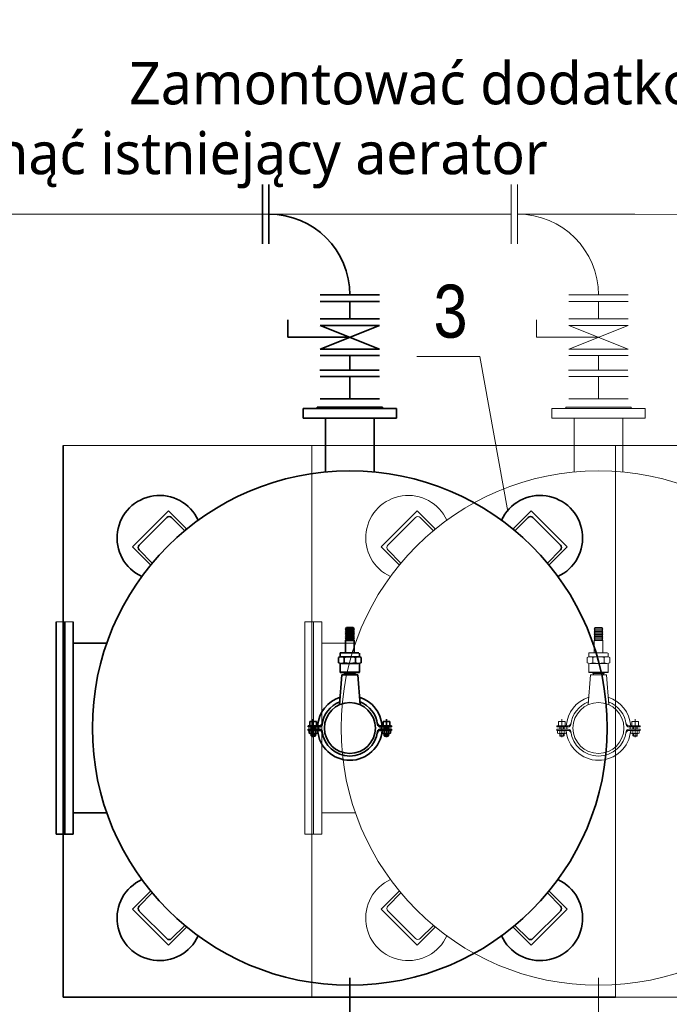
# Model space of a CAD drawing. Header units: millimetres. Extents: x 2992 to 87967, y -27051 to 43968.
# Tile 7 of 17: x 15752 to 17282, y -3329 to -1009. Entities that reach past the tile are written whole.
import ezdxf
from ezdxf.enums import TextEntityAlignment as Align

# ---------------------------------------------------------------- set-up
doc = ezdxf.new("R2010")
doc.units = ezdxf.units.MM
doc.layers.get('0').update_dxf_attribs({"lineweight": 5})
for name, color, linetype, lineweight in [('a_aerator', 7, 'Continuous', 5), ('a_armatura', 7, 'Continuous', 5), ('a_fundament proj.', 252, 'Continuous', 9), ('a_opis', 7, 'Continuous', 5), ('a_technologia', 140, 'Continuous', 9), ('PRZEKRÓJ', 7, 'Continuous', 5), ('woda surowa ze studni', 92, 'Continuous', 5), ('woda uzdatniona zbiorniki', 4, 'Continuous', 15)]:
    doc.layers.add(name, color=color, linetype=linetype, lineweight=lineweight)
doc.styles.add('LC-TXT-001-0', font='MONOTXT')
doc.styles.add('TrembuchetMS', font='trebuc.ttf', dxfattribs={"height": 100})
doc.dimstyles.new('andrzej', dxfattribs={"dimtxt": 100, "dimasz": 120, "dimexe": 30, "dimexo": 150, "dimgap": 60, "dimtad": 1, "dimdec": 0, "dimzin": 3, "dimdsep": 46, "dimtxsty": 'TrembuchetMS', "dimcen": 3, "dimazin": 2, "dimtfac": 1, "dimtdec": 0, "dimtofl": 0, "dimtmove": 0, "dimatfit": 3, "dimfxl": 0, "dimfrac": 1, "dimtolj": 1, "dimtzin": 0, "dimarcsym": 0})

# ---------------------------------------------------------------- blocks, each defined once
blk = doc.blocks.new('dkkjgdd.ll')
at = {"layer": 'a_aerator', "color": 9}
for p, q in [((-110, 730), (-110, 753)), ((110, 753), (-110, 753)), ((-77, 756), (77, 756)), ((-77, 756), (-77, 753)), ((77, 756), (77, 753)), ((110, 730), (110, 753)), ((110, 730), (-110, 730)), ((-57.1, 730), (-57.1, 603.3)), ((57.2, 730), (57.2, 603.3)), ((-511.7, 426.8), (-426.8, 511.7)), ((-426.8, 511.7), (-384.4, 469.2)), ((426.8, 511.7), (384.4, 469.2)), ((426.8, 511.7), (511.7, 426.8)), ((-496.1, 431), (-431, 496.1)), ((-388.6, 465), (-419.7, 496.1)), ((388.6, 465), (419.7, 496.1)), ((431, 496.1), (496.1, 431)), ((-388.6, 465), (-384.4, 469.2)), ((-388.6, 465), (-384.4, 469.2)), ((384.4, 469.2), (388.6, 465)), ((-511.7, 426.8), (-469.2, 384.4)), ((-465, 388.6), (-496.1, 419.7)), ((465, 388.6), (496.1, 419.7)), ((511.7, 426.8), (469.2, 384.4)), ((-469.2, 384.4), (-465, 388.6)), ((465, 388.6), (469.2, 384.4)), ((-691, 250), (-691, -250)), ((-691, 250), (-651, 250)), ((-671, 250), (-671, -250)), ((-651, 250), (-651, -250)), ((10, 233.5), (-10.1, 233.5)), ((-10.1, 230.5), (-8.5, 232.7)), ((-10, 233.5), (-8, 236.5)), ((-8, 236.5), (8, 236.5)), ((10, 233.5), (8, 236.5)), ((10.1, 230.5), (8.5, 232.7)), ((10.1, 230.5), (-10.1, 230.5)), ((10, 227.5), (-10.1, 227.5)), ((10, 224.5), (-10.1, 224.5)), ((-10.1, 221.5), (-8.5, 223.7)), ((10.1, 221.5), (-10.1, 221.5)), ((-10, 230.5), (-10, 230.6)), ((-10, 227.5), (-8.5, 229.7)), ((-10, 224.5), (-8.5, 226.7)), ((-10, 221.5), (-10, 221.6)), ((-10, 218.5), (-8.5, 220.7)), ((10, 218.5), (-10, 218.5)), ((-10, 215.5), (-8.5, 217.7)), ((10, 215.5), (-10, 215.5)), ((-10, 212.5), (-8.5, 214.7)), ((10, 212.5), (-10, 212.5)), ((-10, 209.5), (-8.5, 211.7)), ((10, 209.5), (-10, 209.5)), ((10, 227.5), (8.5, 229.7)), ((10, 224.5), (8.5, 226.7)), ((10.1, 221.5), (8.5, 223.7)), ((10, 218.5), (8.5, 220.7)), ((10, 215.5), (8.5, 217.7)), ((10, 212.5), (8.5, 214.7)), ((10, 209.5), (8.5, 211.7)), ((10, 230.5), (10, 230.6)), ((10, 221.5), (10, 221.6)), ((-651, 200), (-572, 200)), ((-10, 206.5), (-8.5, 208.7)), ((-10, 177.5), (-10, 206.5)), ((10, 206.5), (-10, 206.5)), ((10, 206.5), (8.5, 208.7)), ((10, 177.5), (10, 206.5)), ((-26.6, 153.7), (-26.6, 166.3)), ((-22.5, 167.6), (-22.5, 176.5)), ((-21.5, 177.5), (21.5, 177.5)), ((19.9, 167.8), (-19.9, 167.8)), ((-13.3, 153.7), (-13.3, 166.3)), ((13.3, 153.7), (13.3, 166.3)), ((22.5, 176.5), (22.5, 167.6)), ((26.6, 153.7), (26.6, 166.3)), ((-22.5, 131.5), (-22.5, 152.4)), ((19.9, 152.2), (-19.9, 152.2)), ((22.5, 131.5), (22.5, 152.4)), ((-19, 125), (-24.4, 54.8)), ((-22.5, 131.5), (22.5, 131.5)), ((-21.5, 130.5), (21.5, 130.5)), ((-19, 125), (19, 125)), ((-13, 130.5), (-13, 128.5)), ((-13, 130.5), (-13, 128.5)), ((-13, 128.5), (13, 128.5)), ((-13, 128.5), (13, 128.5)), ((-11.8, 130.5), (-11.8, 128.5)), ((-11.8, 130.5), (-11.8, 128.5)), ((-11.8, 128.5), (-11.8, 125)), ((-11.8, 128.5), (-11.8, 125)), ((11.8, 130.5), (11.8, 128.5)), ((11.8, 130.5), (11.8, 128.5)), ((11.8, 128.5), (11.8, 125)), ((11.8, 128.5), (11.8, 125)), ((13, 130.5), (13, 128.5)), ((13, 130.5), (13, 128.5)), ((19, 125), (24.4, 54.8)), ((-98, 5.5), (-98, 2.7)), ((-98, 5.5), (-71.5, 5.5)), ((-98, 2.7), (-71.2, 2.7)), ((-94, 5.5), (-94, 15.1)), ((-94, 15.1), (-78.2, 15.1)), ((-91.1, 2.7), (-91.1, -2.7)), ((-90.1, 2.7), (-90.1, -2.7)), ((-86.1, 21), (-86.1, -21.6)), ((-82.1, 2.7), (-82.1, -2.7)), ((-81.1, 2.7), (-81.1, -2.7)), ((-78.2, 5.5), (-78.2, 15.1)), ((98, 2.7), (71.2, 2.7)), ((98, 5.5), (71.5, 5.5)), ((94, 15.1), (78.2, 15.1)), ((78.2, 5.5), (78.2, 15.1)), ((81.1, 2.7), (81.1, -2.7)), ((82.1, 2.7), (82.1, -2.7)), ((86.1, 21), (86.1, -21.6)), ((90.1, 2.7), (90.1, -2.7)), ((91.1, 2.7), (91.1, -2.7)), ((94, 5.5), (94, 15.1)), ((98, 5.5), (98, 2.7)), ((-98, -2.7), (-71.2, -2.7)), ((-98, -2.7), (-98, -5.5)), ((-98, -5.5), (-71.5, -5.5)), ((-96.1, -11.8), (-96.1, -6.5)), ((-93.6, -12.8), (-78.6, -12.8)), ((-91.1, -11.8), (-91.1, -6.5)), ((-91.1, -12.8), (-91.1, -18.5)), ((-91.1, -18.5), (-90.1, -19.5)), ((-91.1, -18.5), (-81.1, -18.5)), ((-90.1, -12.8), (-90.1, -18.5)), ((-82.1, -19.5), (-90.1, -19.5)), ((-82.1, -12.8), (-82.1, -18.5)), ((-81.1, -18.5), (-82.1, -19.5)), ((-81.1, -11.8), (-81.1, -6.5)), ((-81.1, -12.8), (-81.1, -18.5)), ((-76.1, -11.8), (-76.1, -6.5)), ((98, -2.7), (71.2, -2.7)), ((98, -5.5), (71.5, -5.5)), ((76.1, -11.8), (76.1, -6.5)), ((93.6, -12.8), (78.6, -12.8)), ((81.1, -11.8), (81.1, -6.5)), ((81.1, -12.8), (81.1, -18.5)), ((81.1, -18.5), (82.1, -19.5)), ((91.1, -18.5), (81.1, -18.5)), ((82.1, -12.8), (82.1, -18.5)), ((82.1, -19.5), (90.1, -19.5)), ((90.1, -12.8), (90.1, -18.5)), ((91.1, -18.5), (90.1, -19.5)), ((91.1, -11.8), (91.1, -6.5)), ((91.1, -12.8), (91.1, -18.5)), ((96.1, -11.8), (96.1, -6.5)), ((98, -2.7), (98, -5.5)), ((-572, -200), (-651, -200)), ((-691, -250), (-651, -250)), ((-511.7, -426.8), (-469.2, -384.4)), ((-465, -388.6), (-496.1, -419.7)), ((469.2, -384.4), (465, -388.6)), ((465, -388.6), (496.1, -419.7)), ((511.7, -426.8), (469.2, -384.4)), ((-426.8, -511.7), (-511.7, -426.8)), ((-431, -496.1), (-496.1, -431)), ((511.7, -426.8), (426.8, -511.7)), ((496.1, -431), (431, -496.1)), ((-426.8, -511.7), (-384.4, -469.2)), ((-388.6, -465), (-419.7, -496.1)), ((-384.4, -469.2), (-388.6, -465)), ((388.6, -465), (384.4, -469.2)), ((426.8, -511.7), (384.4, -469.2)), ((388.6, -465), (419.7, -496.1))]:
    blk.add_line(p, q, dxfattribs=at)
for radius in [606, 60]:
    blk.add_circle((0, 0), radius, dxfattribs=at)
for centre, radius, start, end in [((-448, 448), 100, 24.586, 245.414), ((448, 448), 100, 294.586, 155.414), ((-425.4, 490.4), 8, 45, 135), ((425.4, 490.4), 8, 45, 135), ((-490.4, 425.4), 8, 135, 225), ((490.4, 425.4), 8, 315, 45), ((-8.9, 233), 0.5, 325.4246, 90), ((8.9, 233), 0.5, 90, 214.5754), ((-8.9, 230), 0.5, 326.3099, 90), ((-8.9, 227), 0.5, 326.3099, 90), ((-8.9, 224), 0.5, 325.4246, 90), ((-8.9, 221), 0.5, 326.3099, 90), ((-8.9, 218), 0.5, 326.1488, 90), ((-8.9, 215), 0.5, 326.1488, 90), ((-8.9, 212), 0.5, 326.1488, 90), ((-8.9, 209), 0.5, 326.1488, 90), ((8.9, 230), 0.5, 90, 213.6901), ((8.9, 227), 0.5, 90, 213.6901), ((8.9, 224), 0.5, 90, 214.5754), ((8.9, 221), 0.5, 90, 213.6901), ((8.9, 218), 0.5, 90, 213.8512), ((8.9, 215), 0.5, 90, 213.8512), ((8.9, 212), 0.5, 90, 213.8512), ((8.9, 209), 0.5, 90, 213.8512), ((-19.9, 152.4), 15.4, 64.5389, 115.4611), ((-21.5, 176.5), 1, 90, 180), ((0, 108.3), 59.5, 77.1104, 102.8896), ((19.9, 152.4), 15.4, 64.5389, 115.4611), ((-19.9, 167.6), 15.4, 244.5389, 295.4611), ((0, 211.7), 59.5, 257.1104, 282.8896), ((19.9, 167.6), 15.4, 244.5389, 295.4611), ((-21.5, 131.5), 1, 180, 270), ((21.5, 131.5), 1, 270, 0), ((0, 0), 76, 107.6509, 175.85), ((0, 0), 76, 4.15, 72.3491), ((0, 0), 65.9, 111.274, 173.1341), ((0, 0), 65.9, 6.8659, 68.726), ((0, 0), 74.3, 177.9165, 182.0835), ((-71.5, 12.2), 6.71, 270, 350.3145), ((-71.2, 8.6), 5.88, 270, 353.1341), ((71.5, 12.2), 6.71, 189.6855, 270), ((71.2, 8.6), 5.88, 186.8659, 270), ((0, 0), 74.3, 357.9165, 2.0835), ((-93.6, -9.1), 3.61, 46.3046, 133.6954), ((-93.6, -9.2), 3.61, 226.3046, 313.6954), ((-86.1, -18.4), 12.9, 67.3285, 112.6715), ((-86.1, 0.1), 12.9, 247.3285, 292.6715), ((-78.6, -9.1), 3.61, 46.3046, 133.6954), ((-78.6, -9.2), 3.61, 226.3046, 313.6954), ((0, 0), 76, 184.15, 355.85), ((-71.5, -12.2), 6.71, 9.6855, 90), ((-71.2, -8.6), 5.88, 6.8659, 90), ((0, 0), 65.9, 186.8659, 353.1341), ((71.5, -12.2), 6.71, 90, 170.3145), ((71.2, -8.6), 5.88, 90, 173.1341), ((78.6, -9.1), 3.61, 46.3046, 133.6954), ((78.6, -9.2), 3.61, 226.3046, 313.6954), ((86.1, -18.4), 12.9, 67.3285, 112.6715), ((86.1, 0.1), 12.9, 247.3285, 292.6715), ((93.6, -9.1), 3.61, 46.3046, 133.6954), ((93.6, -9.2), 3.61, 226.3046, 313.6954), ((-448, -448), 100, 114.586, 335.414), ((448, -448), 100, 204.586, 65.414), ((-490.4, -425.4), 8, 135, 225), ((490.4, -425.4), 8, 315, 45), ((-425.4, -490.4), 8, 225, 315), ((425.4, -490.4), 8, 225, 315)]:
    blk.add_arc(centre, radius, start, end, dxfattribs=at)
blk = doc.blocks.new('*D117')
at = {"layer": 'Defpoints', "color": 0, "linetype": 'ByBlock'}
for p in [(15595.9, -1643.4), (15923.6, -2677.9), (15923.6, -5533.4)]:
    blk.add_point(p, dxfattribs=at)
at = {"layer": 'PRZEKRÓJ', "color": 0, "lineweight": -2}
for p, q in [((15595.9, -5413.4), (15595.9, -5563.4)), ((15923.6, -5413.4), (15923.6, -5563.4)), ((15475.9, -5533.4), (15355.9, -5533.4)), ((16043.6, -5533.4), (16163.6, -5533.4))]:
    blk.add_line(p, q, dxfattribs=at)
at = {"layer": 'PRZEKRÓJ', "color": 0, "linetype": 'ByBlock'}
for points in [[(15475.9, -5553.4), (15475.9, -5513.4), (15595.9, -5533.4)], [(16043.6, -5513.4), (16043.6, -5553.4), (15923.6, -5533.4)]]:
    blk.add_solid(points, dxfattribs=at)
at = {"layer": 'PRZEKRÓJ', "color": 0, "linetype": 'ByBlock', "lineweight": 9, "insert": (15759.7, -5422.5), "char_height": 100, "attachment_point": 5, "style": 'TrembuchetMS'}
blk.add_mtext('\\A1;328', dxfattribs=at)
blk = doc.blocks.new('*D118')
at = {"layer": 'Defpoints', "color": 0, "linetype": 'ByBlock'}
for p in [(15923.6, -2677.9), (17135.6, -2677.9), (17135.6, -5533.4)]:
    blk.add_point(p, dxfattribs=at)
at = {"layer": 'PRZEKRÓJ', "color": 0, "lineweight": -2}
for p, q in [((15923.6, -5413.4), (15923.6, -5563.4)), ((17135.6, -5413.4), (17135.6, -5563.4)), ((16043.6, -5533.4), (17015.6, -5533.4))]:
    blk.add_line(p, q, dxfattribs=at)
at = {"layer": 'PRZEKRÓJ', "color": 0, "linetype": 'ByBlock'}
for points in [[(16043.6, -5513.4), (16043.6, -5553.4), (15923.6, -5533.4)], [(17015.6, -5553.4), (17015.6, -5513.4), (17135.6, -5533.4)]]:
    blk.add_solid(points, dxfattribs=at)
at = {"layer": 'PRZEKRÓJ', "color": 0, "linetype": 'ByBlock', "lineweight": 9, "insert": (16529.6, -5423.2), "char_height": 100, "attachment_point": 5, "style": 'TrembuchetMS'}
blk.add_mtext('\\A1;1212', dxfattribs=at)
blk = doc.blocks.new('*D152')
at = {"layer": 'Defpoints', "color": 0, "linetype": 'ByBlock'}
for p in [(16263.6, -3283.9), (21172.7, -3283.9), (18418.4, -3919.6)]:
    blk.add_point(p, dxfattribs=at)
at = {"layer": 'PRZEKRÓJ', "color": 0, "lineweight": -2}
for p, q in [((21052.7, -3283.9), (21202.7, -3283.9)), ((21172.7, -3799.6), (21172.7, -3403.9)), ((21052.7, -3919.6), (21202.7, -3919.6))]:
    blk.add_line(p, q, dxfattribs=at)
at = {"layer": 'PRZEKRÓJ', "color": 0, "linetype": 'ByBlock'}
for points in [[(21192.7, -3403.9), (21152.7, -3403.9), (21172.7, -3283.9)], [(21152.7, -3799.6), (21192.7, -3799.6), (21172.7, -3919.6)]]:
    blk.add_solid(points, dxfattribs=at)
at = {"layer": 'PRZEKRÓJ', "color": 0, "linetype": 'ByBlock', "lineweight": 9, "insert": (21061.6, -3601.8), "char_height": 100, "attachment_point": 5, "rotation": 90, "style": 'TrembuchetMS'}
blk.add_mtext('\\A1;636', dxfattribs=at)
blk = doc.blocks.new('*D153')
at = {"layer": 'Defpoints', "color": 0, "linetype": 'ByBlock'}
for p in [(16263.6, -2071.9), (21172.7, -2071.9), (16263.6, -3283.9)]:
    blk.add_point(p, dxfattribs=at)
at = {"layer": 'PRZEKRÓJ', "color": 0, "lineweight": -2}
for p, q in [((21052.7, -2071.9), (21202.7, -2071.9)), ((21172.7, -3163.9), (21172.7, -2191.9)), ((21052.7, -3283.9), (21202.7, -3283.9))]:
    blk.add_line(p, q, dxfattribs=at)
at = {"layer": 'PRZEKRÓJ', "color": 0, "linetype": 'ByBlock'}
for points in [[(21192.7, -2191.9), (21152.7, -2191.9), (21172.7, -2071.9)], [(21152.7, -3163.9), (21192.7, -3163.9), (21172.7, -3283.9)]]:
    blk.add_solid(points, dxfattribs=at)
at = {"layer": 'PRZEKRÓJ', "color": 0, "linetype": 'ByBlock', "lineweight": 9, "insert": (21062.5, -2677.9), "char_height": 100, "attachment_point": 5, "rotation": 90, "style": 'TrembuchetMS'}
blk.add_mtext('\\A1;1212', dxfattribs=at)
blk = doc.blocks.new('*D154')
at = {"layer": 'Defpoints', "color": 0, "linetype": 'ByBlock'}
for p in [(17778.4, -1819.6), (21172.7, -1819.6), (16263.6, -2071.9)]:
    blk.add_point(p, dxfattribs=at)
at = {"layer": 'PRZEKRÓJ', "color": 0, "lineweight": -2}
for p, q in [((21445.3, -1538.1), (21445.3, -1864)), ((21172.7, -1699.6), (21172.7, -1579.6)), ((21052.7, -1819.6), (21202.7, -1819.6)), ((21172.7, -2071.9), (21172.7, -1819.6)), ((21445.3, -1864), (21172.7, -1945.8)), ((21052.7, -2071.9), (21202.7, -2071.9)), ((21172.7, -2191.9), (21172.7, -2311.9))]:
    blk.add_line(p, q, dxfattribs=at)
at = {"layer": 'PRZEKRÓJ', "color": 0, "linetype": 'ByBlock'}
for points in [[(21152.7, -1699.6), (21192.7, -1699.6), (21172.7, -1819.6)], [(21192.7, -2191.9), (21152.7, -2191.9), (21172.7, -2071.9)]]:
    blk.add_solid(points, dxfattribs=at)
at = {"layer": 'PRZEKRÓJ', "color": 0, "linetype": 'ByBlock', "lineweight": 18, "insert": (21334.4, -1701), "char_height": 100, "attachment_point": 5, "rotation": 90, "style": 'TrembuchetMS'}
blk.add_mtext('\\A1;252', dxfattribs=at)
blk = doc.blocks.new('*D192')
at = {"layer": 'Defpoints', "color": 0, "linetype": 'ByBlock'}
for p in [(17135.6, -2677.9), (17449.4, -2679.1), (17449.4, -5533.4)]:
    blk.add_point(p, dxfattribs=at)
at = {"layer": 'PRZEKRÓJ', "color": 0, "lineweight": -2}
for p, q in [((17135.6, -5413.4), (17135.6, -5563.4)), ((17449.4, -5413.4), (17449.4, -5563.4)), ((17015.6, -5533.4), (16895.6, -5533.4)), ((17135.6, -5533.4), (17449.4, -5533.4)), ((17374.3, -5806), (17292.5, -5533.4)), ((17569.4, -5533.4), (17689.4, -5533.4)), ((17700.9, -5806), (17374.3, -5806))]:
    blk.add_line(p, q, dxfattribs=at)
at = {"layer": 'PRZEKRÓJ', "color": 0, "linetype": 'ByBlock'}
for points in [[(17015.6, -5553.4), (17015.6, -5513.4), (17135.6, -5533.4)], [(17569.4, -5513.4), (17569.4, -5553.4), (17449.4, -5533.4)]]:
    blk.add_solid(points, dxfattribs=at)
at = {"layer": 'PRZEKRÓJ', "color": 0, "linetype": 'ByBlock', "lineweight": 9, "insert": (17537.6, -5695.1), "char_height": 100, "attachment_point": 5, "style": 'TrembuchetMS'}
blk.add_mtext('\\A1;314', dxfattribs=at)

msp = doc.modelspace()

# ---------------------------------------------------------------- linework, layer by layer
at = {"color": 250, "lineweight": 9, "true_color": 0x424242}
for q in [(16687, -1802.8), (16901.8, -2168)]:
    msp.add_line((16835.5, -1802.8), q, dxfattribs=at)
at = {"layer": 'a_aerator', "color": 18, "lineweight": 35, "true_color": 0x000000}
for p, q in [((16419.6, -1947.9), (16419.6, -1924.9)), ((16639.6, -1924.9), (16419.6, -1924.9)), ((16452.6, -1921.9), (16606.6, -1921.9)), ((16452.6, -1921.9), (16452.6, -1924.9)), ((16606.6, -1921.9), (16606.6, -1924.9)), ((16639.6, -1947.9), (16639.6, -1924.9)), ((16639.6, -1947.9), (16419.6, -1947.9)), ((16472.4, -1947.9), (16472.4, -2074.6)), ((16586.7, -1947.9), (16586.7, -2074.6)), ((16017.9, -2251.1), (16102.8, -2166.3)), ((16102.8, -2166.3), (16145.2, -2208.7)), ((16956.4, -2166.3), (16913.9, -2208.7)), ((16956.4, -2166.3), (17041.2, -2251.1)), ((16033.5, -2246.9), (16098.5, -2181.8)), ((16140.9, -2212.9), (16109.8, -2181.8)), ((16918.2, -2212.9), (16949.3, -2181.8)), ((16960.6, -2181.8), (17025.7, -2246.9)), ((16140.9, -2212.9), (16145.2, -2208.7)), ((16140.9, -2212.9), (16145.2, -2208.7)), ((16913.9, -2208.7), (16918.2, -2212.9)), ((16017.9, -2251.1), (16060.3, -2293.6)), ((16064.6, -2289.3), (16033.5, -2258.2)), ((16994.6, -2289.3), (17025.7, -2258.2)), ((17041.2, -2251.1), (16998.8, -2293.6)), ((16060.3, -2293.6), (16064.6, -2289.3)), ((16994.6, -2289.3), (16998.8, -2293.6)), ((15838.6, -2427.9), (15838.6, -2927.9)), ((15858.6, -2427.9), (15858.6, -2927.9)), ((15878.6, -2427.9), (15878.6, -2927.9)), ((16539.6, -2444.4), (16519.5, -2444.4)), ((16519.5, -2447.4), (16521, -2445.2)), ((16539.6, -2447.4), (16519.5, -2447.4)), ((16539.6, -2450.4), (16519.5, -2450.4)), ((16539.6, -2453.4), (16519.5, -2453.4)), ((16519.5, -2456.4), (16521, -2454.2)), ((16539.6, -2456.4), (16519.5, -2456.4)), ((16519.6, -2444.4), (16521.6, -2441.4)), ((16519.6, -2447.4), (16519.6, -2447.3)), ((16519.6, -2450.4), (16521.1, -2448.2)), ((16519.6, -2453.4), (16521.1, -2451.2)), ((16519.6, -2456.4), (16519.6, -2456.3)), ((16519.6, -2459.4), (16521.1, -2457.2)), ((16521.6, -2441.4), (16537.6, -2441.4)), ((16539.6, -2444.4), (16537.6, -2441.4)), ((16539.6, -2447.4), (16538.1, -2445.2)), ((16539.6, -2450.4), (16538.1, -2448.2)), ((16539.6, -2453.4), (16538.1, -2451.2)), ((16539.6, -2456.4), (16538.1, -2454.2)), ((16539.6, -2459.4), (16538.1, -2457.2)), ((16539.6, -2447.4), (16539.6, -2447.3)), ((16539.6, -2456.4), (16539.6, -2456.3)), ((15878.6, -2477.9), (15957.5, -2477.9)), ((16539.6, -2459.4), (16519.6, -2459.4)), ((16519.6, -2462.4), (16521.1, -2460.2)), ((16539.6, -2462.4), (16519.6, -2462.4)), ((16519.6, -2465.4), (16521.1, -2463.2)), ((16539.6, -2465.4), (16519.6, -2465.4)), ((16519.6, -2468.4), (16521.1, -2466.2)), ((16539.6, -2468.4), (16519.6, -2468.4)), ((16519.6, -2471.4), (16521.1, -2469.2)), ((16519.6, -2500.4), (16519.6, -2471.4)), ((16539.6, -2471.4), (16519.6, -2471.4)), ((16539.6, -2462.4), (16538.1, -2460.2)), ((16539.6, -2465.4), (16538.1, -2463.2)), ((16539.6, -2468.4), (16538.1, -2466.2)), ((16539.6, -2471.4), (16538.1, -2469.2)), ((16539.6, -2500.4), (16539.6, -2471.4)), ((16507.1, -2510.3), (16507.1, -2501.4)), ((16508.1, -2500.4), (16551.1, -2500.4)), ((16552.1, -2501.4), (16552.1, -2510.3)), ((16503, -2524.3), (16503, -2511.6)), ((16507.1, -2546.4), (16507.1, -2525.5)), ((16549.5, -2510.1), (16509.6, -2510.1)), ((16549.5, -2525.8), (16509.6, -2525.8)), ((16516.3, -2524.3), (16516.3, -2511.6)), ((16542.8, -2524.3), (16542.8, -2511.6)), ((16552.1, -2546.4), (16552.1, -2525.5)), ((16556.1, -2524.3), (16556.1, -2511.6)), ((16507.1, -2546.4), (16552.1, -2546.4)), ((16508.1, -2547.4), (16551.1, -2547.4)), ((16516.6, -2547.4), (16516.6, -2549.4)), ((16516.6, -2547.4), (16516.6, -2549.4)), ((16516.6, -2549.4), (16542.6, -2549.4)), ((16516.6, -2549.4), (16542.6, -2549.4)), ((16517.8, -2547.4), (16517.8, -2549.4)), ((16517.8, -2547.4), (16517.8, -2549.4)), ((16517.8, -2549.4), (16517.8, -2552.9)), ((16517.8, -2549.4), (16517.8, -2552.9)), ((16541.4, -2547.4), (16541.4, -2549.4)), ((16541.4, -2547.4), (16541.4, -2549.4)), ((16541.4, -2549.4), (16541.4, -2552.9)), ((16541.4, -2549.4), (16541.4, -2552.9)), ((16542.6, -2547.4), (16542.6, -2549.4)), ((16542.6, -2547.4), (16542.6, -2549.4)), ((16510.6, -2552.9), (16505.2, -2623.1)), ((16510.6, -2552.9), (16548.6, -2552.9)), ((16548.6, -2552.9), (16554, -2623.1)), ((16435.6, -2672.4), (16435.6, -2662.8)), ((16435.6, -2662.8), (16451.4, -2662.8)), ((16443.5, -2656.9), (16443.5, -2699.5)), ((16451.4, -2672.4), (16451.4, -2662.8)), ((16623.6, -2662.8), (16607.8, -2662.8)), ((16607.8, -2672.4), (16607.8, -2662.8)), ((16615.7, -2656.9), (16615.7, -2699.5)), ((16623.6, -2672.4), (16623.6, -2662.8)), ((16431.6, -2672.4), (16431.6, -2675.2)), ((16431.6, -2672.4), (16458, -2672.4)), ((16431.6, -2675.2), (16458.3, -2675.2)), ((16431.6, -2680.6), (16458.3, -2680.6)), ((16431.6, -2680.6), (16431.6, -2683.4)), ((16431.6, -2683.4), (16458, -2683.4)), ((16433.5, -2689.7), (16433.5, -2684.4)), ((16436, -2690.7), (16450.9, -2690.7)), ((16438.5, -2675.2), (16438.5, -2680.6)), ((16438.5, -2689.7), (16438.5, -2684.4)), ((16438.5, -2690.7), (16438.5, -2696.4)), ((16439.5, -2675.2), (16439.5, -2680.6)), ((16439.5, -2690.7), (16439.5, -2696.4)), ((16447.5, -2675.2), (16447.5, -2680.6)), ((16447.5, -2690.7), (16447.5, -2696.4)), ((16448.5, -2675.2), (16448.5, -2680.6)), ((16448.5, -2689.7), (16448.5, -2684.4)), ((16448.5, -2690.7), (16448.5, -2696.4)), ((16453.4, -2689.7), (16453.4, -2684.4)), ((16627.6, -2675.2), (16600.8, -2675.2)), ((16627.6, -2680.6), (16600.8, -2680.6)), ((16627.6, -2672.4), (16601.1, -2672.4)), ((16627.6, -2683.4), (16601.1, -2683.4)), ((16605.7, -2689.7), (16605.7, -2684.4)), ((16623.1, -2690.7), (16608.2, -2690.7)), ((16610.7, -2675.2), (16610.7, -2680.6)), ((16610.7, -2689.7), (16610.7, -2684.4)), ((16610.7, -2690.7), (16610.7, -2696.4)), ((16611.7, -2675.2), (16611.7, -2680.6)), ((16611.7, -2690.7), (16611.7, -2696.4)), ((16619.7, -2675.2), (16619.7, -2680.6)), ((16619.7, -2690.7), (16619.7, -2696.4)), ((16620.7, -2675.2), (16620.7, -2680.6)), ((16620.7, -2689.7), (16620.7, -2684.4)), ((16620.7, -2690.7), (16620.7, -2696.4)), ((16625.6, -2689.7), (16625.6, -2684.4)), ((16627.6, -2672.4), (16627.6, -2675.2)), ((16627.6, -2680.6), (16627.6, -2683.4)), ((16438.5, -2696.4), (16439.5, -2697.4)), ((16438.5, -2696.4), (16448.5, -2696.4)), ((16447.5, -2697.4), (16439.5, -2697.4)), ((16448.5, -2696.4), (16447.5, -2697.4)), ((16610.7, -2696.4), (16611.7, -2697.4)), ((16620.7, -2696.4), (16610.7, -2696.4)), ((16611.7, -2697.4), (16619.7, -2697.4)), ((16620.7, -2696.4), (16619.7, -2697.4)), ((15957.5, -2877.9), (15878.6, -2877.9)), ((15838.6, -2927.9), (15878.6, -2927.9)), ((16017.9, -3104.7), (16060.3, -3062.3)), ((16064.6, -3066.5), (16033.5, -3097.7)), ((16994.6, -3066.5), (17025.7, -3097.7)), ((17041.2, -3104.7), (16998.8, -3062.3)), ((16102.8, -3189.6), (16017.9, -3104.7)), ((17041.2, -3104.7), (16956.4, -3189.6)), ((16098.5, -3174), (16033.5, -3109)), ((17025.7, -3109), (16960.6, -3174)), ((16102.8, -3189.6), (16145.2, -3147.2)), ((16140.9, -3142.9), (16109.8, -3174)), ((16145.2, -3147.2), (16140.9, -3142.9)), ((16956.4, -3189.6), (16913.9, -3147.2)), ((16918.2, -3142.9), (16949.3, -3174))]:
    msp.add_line(p, q, dxfattribs=at)
at = {"layer": 'a_aerator', "color": 18, "true_color": 0x000000}
for p, q in [((15838.6, -2427.9), (15878.6, -2427.9)), ((16998.8, -3062.3), (16994.6, -3066.5))]:
    msp.add_line(p, q, dxfattribs=at)
at = {"layer": 'a_aerator', "color": 250, "true_color": 0x424242}
msp.add_line((16918.2, -3142.9), (16913.9, -3147.2), dxfattribs=at)
at = {"layer": 'a_aerator', "color": 18, "lineweight": 35, "true_color": 0x000000}
for radius in [606, 60]:
    msp.add_circle((16529.6, -2677.9), radius, dxfattribs=at)
for centre, radius, start, end in [((16081.6, -2229.9), 100, 24.586, 245.414), ((16977.6, -2229.9), 100, 294.586, 155.414), ((16104.2, -2187.5), 8, 45, 135), ((16955, -2187.5), 8, 45, 135), ((16039.1, -2252.5), 8, 135, 225), ((17020, -2252.5), 8, 315, 45), ((16520.6, -2444.9), 0.5, 325.4246, 90), ((16520.6, -2447.9), 0.5, 326.3099, 90), ((16520.6, -2450.9), 0.5, 326.3099, 90), ((16520.6, -2453.9), 0.5, 325.4246, 90), ((16520.6, -2456.9), 0.5, 326.3099, 90), ((16538.5, -2444.9), 0.5, 90, 214.5754), ((16538.5, -2447.9), 0.5, 90, 213.6901), ((16538.5, -2450.9), 0.5, 90, 213.6901), ((16538.5, -2453.9), 0.5, 90, 214.5754), ((16538.5, -2456.9), 0.5, 90, 213.6901), ((16520.6, -2459.9), 0.5, 326.1488, 90), ((16520.6, -2462.9), 0.5, 326.1488, 90), ((16520.6, -2465.9), 0.5, 326.1488, 90), ((16520.6, -2468.9), 0.5, 326.1488, 90), ((16538.5, -2459.9), 0.5, 90, 213.8512), ((16538.5, -2462.9), 0.5, 90, 213.8512), ((16538.5, -2465.9), 0.5, 90, 213.8512), ((16538.5, -2468.9), 0.5, 90, 213.8512), ((16508.1, -2501.4), 1, 90, 180), ((16509.6, -2525.5), 15.4, 64.5389, 115.4611), ((16509.6, -2510.3), 15.4, 244.5389, 295.4611), ((16529.6, -2569.6), 59.5, 77.1104, 102.8896), ((16529.6, -2466.2), 59.5, 257.1104, 282.8896), ((16549.5, -2525.5), 15.4, 64.5389, 115.4611), ((16549.5, -2510.3), 15.4, 244.5389, 295.4611), ((16508.1, -2546.4), 1, 180, 270), ((16551.1, -2546.4), 1, 270, 0), ((16529.6, -2677.9), 76, 107.6509, 175.85), ((16529.6, -2677.9), 65.9, 111.274, 173.1341), ((16529.6, -2677.9), 76, 4.15, 72.3491), ((16529.6, -2677.9), 65.9, 6.8659, 68.726), ((16458, -2665.7), 6.71, 270, 350.3145), ((16601.1, -2665.7), 6.71, 189.6855, 270), ((16436, -2687), 3.61, 46.3046, 133.6954), ((16436, -2687.1), 3.61, 226.3046, 313.6954), ((16443.5, -2696.4), 12.9, 67.3285, 112.6715), ((16443.5, -2677.8), 12.9, 247.3285, 292.6715), ((16450.9, -2687), 3.61, 46.3046, 133.6954), ((16450.9, -2687.1), 3.61, 226.3046, 313.6954), ((16529.6, -2677.9), 76, 184.15, 355.85), ((16529.6, -2677.9), 74.3, 177.9165, 182.0835), ((16458, -2690.1), 6.71, 9.6855, 90), ((16458.3, -2669.4), 5.88, 270, 353.1341), ((16458.3, -2686.5), 5.88, 6.8659, 90), ((16529.6, -2677.9), 65.9, 186.8659, 353.1341), ((16601.1, -2690.1), 6.71, 90, 170.3145), ((16600.8, -2669.4), 5.88, 186.8659, 270), ((16600.8, -2686.5), 5.88, 90, 173.1341), ((16529.6, -2677.9), 74.3, 357.9165, 2.0835), ((16608.2, -2687), 3.61, 46.3046, 133.6954), ((16608.2, -2687.1), 3.61, 226.3046, 313.6954), ((16615.7, -2696.4), 12.9, 67.3285, 112.6715), ((16615.7, -2677.8), 12.9, 247.3285, 292.6715), ((16623.1, -2687), 3.61, 46.3046, 133.6954), ((16623.1, -2687.1), 3.61, 226.3046, 313.6954), ((16081.6, -3125.9), 100, 114.586, 335.414), ((16977.6, -3125.9), 100, 204.586, 65.414), ((16039.1, -3103.3), 8, 135, 225), ((17020, -3103.3), 8, 315, 45), ((16104.2, -3168.4), 8, 225, 315), ((16955, -3168.4), 8, 225, 315)]:
    msp.add_arc(centre, radius, start, end, dxfattribs=at)
at = {"layer": 'a_armatura', "color": 18, "lineweight": 35, "true_color": 0x000000}
for p, q in [((16383.3, -1757.2), (16383.3, -1716.2)), ((16459.7, -1729.2), (16599.4, -1729.2)), ((16459.7, -1785.2), (16599.4, -1729.2)), ((16459.7, -1729.2), (16599.4, -1785.2)), ((16529.6, -1757.2), (16383.3, -1757.2)), ((16459.7, -1785.2), (16599.4, -1785.2))]:
    msp.add_line(p, q, dxfattribs=at)
at = {"layer": 'a_armatura', "color": 250, "lineweight": 9, "true_color": 0x424242}
for p, q in [((16968.6, -1757.2), (16968.6, -1716.2)), ((17045, -1729.2), (17184.7, -1729.2)), ((17045, -1785.2), (17184.7, -1729.2)), ((17045, -1729.2), (17184.7, -1785.2)), ((17114.9, -1757.2), (16968.6, -1757.2)), ((17045, -1785.2), (17184.7, -1785.2))]:
    msp.add_line(p, q, dxfattribs=at)
at = {"layer": 'a_fundament proj.', "color": 18, "lineweight": 9, "true_color": 0x000000}
for p, q in [((17154.6, -2012), (15854.6, -2012)), ((17154.6, -3312), (17154.6, -2012))]:
    msp.add_line(p, q, dxfattribs=at)
at = {"layer": 'a_fundament proj.', "color": 18, "lineweight": 35, "true_color": 0x000000}
for p, q in [((15854.6, -2012), (15854.6, -3312)), ((15854.6, -3312), (17154.6, -3312))]:
    msp.add_line(p, q, dxfattribs=at)
at = {"layer": 'a_fundament proj.', "color": 250, "lineweight": 9, "true_color": 0x424242}
msp.add_lwpolyline([(17739.9, -2012), (16439.9, -2012), (16439.9, -3312), (17739.9, -3312), (17739.9, -2012)], dxfattribs=at)
at = {"layer": 'a_technologia', "color": 18, "lineweight": 35, "true_color": 0x000000}
for p, q in [((16324.1, -1537), (16324.1, -1397.2)), ((16339.1, -1537), (16339.1, -1397.2)), ((16459.7, -1657.6), (16599.4, -1657.6)), ((16459.7, -1672.6), (16599.4, -1672.6)), ((16529.6, -1714.2), (16529.6, -1672.6)), ((16459.7, -1714.2), (16599.4, -1714.2)), ((16459.7, -1800.2), (16599.4, -1800.2)), ((16529.6, -1834.9), (16529.6, -1800.2)), ((16598.7, -1834.9), (16459, -1834.9)), ((16599.4, -1849.9), (16459.7, -1849.9)), ((16529.6, -1849.9), (16529.6, -1902.3)), ((16599.4, -1902.3), (16459.7, -1902.3))]:
    msp.add_line(p, q, dxfattribs=at)
at = {"layer": 'a_technologia', "color": 250, "lineweight": 9, "true_color": 0x424242}
for p, q in [((16909.4, -1537), (16909.4, -1397.2)), ((16924.4, -1537), (16924.4, -1397.2)), ((9389.7, -1467.1), (16909.4, -1467.1)), ((17045, -1657.6), (17184.7, -1657.6)), ((17045, -1672.6), (17184.7, -1672.6)), ((17114.9, -1714.2), (17114.9, -1672.6)), ((17045, -1714.2), (17184.7, -1714.2)), ((17045, -1800.2), (17184.7, -1800.2)), ((17114.9, -1834.9), (17114.9, -1800.2)), ((17184, -1834.9), (17044.3, -1834.9)), ((17184.7, -1849.9), (17045, -1849.9)), ((17114.9, -1849.9), (17114.9, -1902.3)), ((17184.7, -1902.3), (17045, -1902.3))]:
    msp.add_line(p, q, dxfattribs=at)
at = {"layer": 'a_technologia', "color": 18, "lineweight": 35, "true_color": 0x000000}
msp.add_arc((16339.1, -1657.6), 190.5, 0, 90, dxfattribs=at)
at = {"layer": 'a_technologia', "color": 250, "lineweight": 9, "true_color": 0x424242}
msp.add_arc((16924.4, -1657.6), 190.5, 0, 90, dxfattribs=at)
at = {"layer": 'woda surowa ze studni', "color": 18, "lineweight": 35, "true_color": 0x000000}
msp.add_line((16529.6, -3266.2), (16529.6, -3420.1), dxfattribs=at)
at = {"layer": 'woda surowa ze studni', "color": 250, "lineweight": 9, "true_color": 0x424242}
msp.add_line((17114.9, -3266.2), (17114.9, -3514.2), dxfattribs=at)
at = {"layer": 'woda uzdatniona zbiorniki', "color": 250, "lineweight": 9, "true_color": 0x424242}
for p, q in [((17783.8, -1468.3), (16924.4, -1467.1)), ((16924.4, -1467.1), (17200.7, -1467.1))]:
    msp.add_line(p, q, dxfattribs=at)

# ---------------------------------------------------------------- block references
at = {"layer": 'a_aerator', "color": 250, "lineweight": 9, "true_color": 0x424242}
msp.add_blockref('dkkjgdd.ll', (17114.9, -2677.9), dxfattribs=at)

# ---------------------------------------------------------------- texts
at = {"color": 250, "lineweight": 9, "true_color": 0x424242, "style": 'LC-TXT-001-0', "width": 0.8}
msp.add_text('3', height=125, dxfattribs=at).set_placement((16766.3, -1758.3), align=Align.CENTER)

# ---------------------------------------------------------------- dimensions: what is measured, and where the dimension line sits
at = {"layer": 'PRZEKRÓJ', "color": 250, "lineweight": 18, "true_color": 0x424242}
dim = msp.add_linear_dim(base=(21172.7, -1819.6), p1=(16263.6, -2071.9), p2=(17778.4, -1819.6), angle=90, dimstyle='andrzej', override={"dimtmove": 1}, dxfattribs=at)
dim.commit()
dim.dimension.update_dxf_attribs({"geometry": '*D154', "text_midpoint": (21334.4, -1804)})
at = {"layer": 'PRZEKRÓJ', "color": 250, "lineweight": 9, "true_color": 0x424242}
for base, p1, p2, picture, middle in [((15923.6, -5533.4), (15595.9, -1643.4), (15923.6, -2677.9), '*D117', (15759.7, -5422.5)), ((17135.6, -5533.4), (15923.6, -2677.9), (17135.6, -2677.9), '*D118', (16529.6, -5423.2)), ((17449.4, -5533.4), (17135.6, -2677.9), (17449.4, -2679.1), '*D192', (17434.3, -5695.1))]:
    dim = msp.add_linear_dim(base=base, p1=p1, p2=p2, dimstyle='andrzej', override={"dimtmove": 1}, dxfattribs=at)
    dim.commit()
    dim.dimension.update_dxf_attribs({"geometry": picture, "text_midpoint": middle})
dim = msp.add_linear_dim(base=(21172.7, -2071.9), p1=(16263.6, -3283.9), p2=(16263.6, -2071.9), angle=90, dimstyle='andrzej', override={"dimtmove": 1}, dxfattribs=at)
dim.commit()
dim.dimension.update_dxf_attribs({"geometry": '*D153', "text_midpoint": (21062.5, -2677.9)})
dim = msp.add_linear_dim(base=(21172.7, -3283.9), p1=(18418.4, -3919.6), p2=(16263.6, -3283.9), angle=90, dimstyle='andrzej', dxfattribs=at)
dim.commit()
dim.dimension.update_dxf_attribs({"geometry": '*D152', "text_midpoint": (21061.6, -3601.8)})

# ---------------------------------------------------------------- next in the draw order: texts
at = {"layer": 'a_opis', "color": 250, "lineweight": 9, "true_color": 0x424242, "insert": (15282.2, -1339.9), "char_height": 100, "width": 1755.566, "attachment_point": 4, "style": 'TrembuchetMS', "bg_fill": 3, "box_fill_scale": 1.1, "bg_fill_color": 256, "bg_fill_transparency": 8586498}
msp.add_mtext('{\\C256;\\c0;Przesunąć istniejący aerator}', dxfattribs=at)

# ---------------------------------------------------------------- next in the draw order: texts
at = {"layer": 'a_opis', "color": 1, "lineweight": 9, "insert": (16010.1, -1175.4), "char_height": 100, "width": 2146.929, "attachment_point": 4, "style": 'TrembuchetMS', "bg_fill": 3, "box_fill_scale": 1.1, "bg_fill_color": 256, "bg_fill_transparency": 8586498}
msp.add_mtext('Zamontować dodatkowy aerator', dxfattribs=at)

doc.saveas('drawing.dxf')
